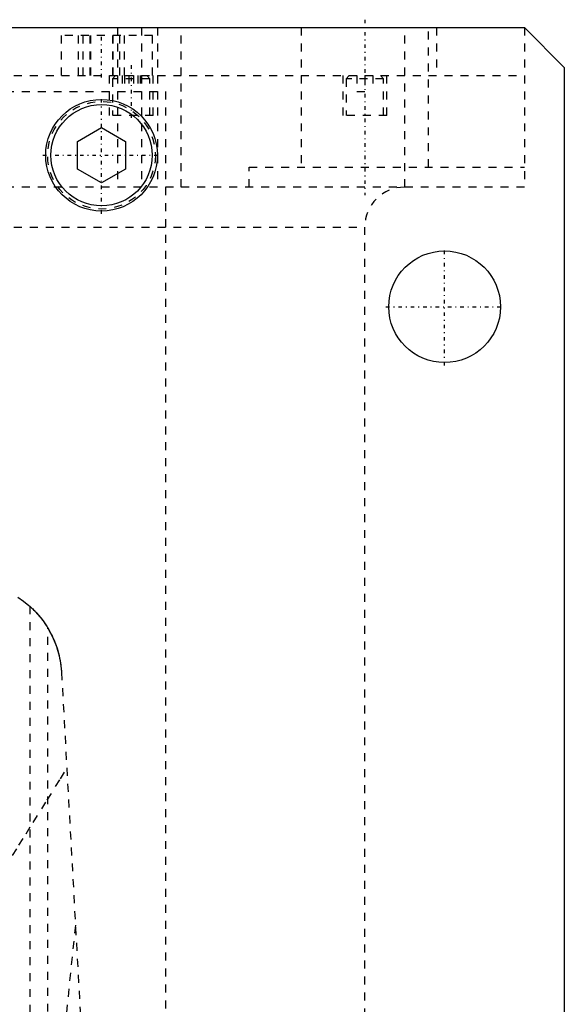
# Model space of a CAD drawing. Extents: x -125 to 125, y -82 to 428.
# Tile 12 of 12: x 57 to 125, y 266 to 389. Entities that reach past the tile are written whole.
import ezdxf

# ---------------------------------------------------------------- set-up
doc = ezdxf.new("R2010")
doc.units = 0
doc.linetypes.add('CENTER', pattern=[1.5, 0.45, -0.5, 0.05, -0.5])
doc.linetypes.add('DASHED', pattern=[2, 1, -1])
for name, color, linetype in [('AM_0', 7, 'CONTINUOUS'), ('AM_3', 7, 'DASHED'), ('AM_7', 7, 'CENTER')]:
    doc.layers.add(name, color=color, linetype=linetype)

msp = doc.modelspace()

# ---------------------------------------------------------------- linework, layer by layer
at = {"layer": 'AM_0', "color": 7, "linetype": 'CONTINUOUS'}
for p, q in [((-120, 388), (120, 388)), ((120, 388), (125, 383)), ((125, 383), (125, 53)), ((64, 373.73), (67, 375.46)), ((67, 375.46), (70, 373.73)), ((64, 370.27), (64, 373.73)), ((70, 373.73), (70, 370.27)), ((67, 368.54), (64, 370.27)), ((70, 370.27), (67, 368.54))]:
    msp.add_line(p, q, dxfattribs=at)
for centre, radius in [((67, 372), 7), ((67, 372), 6.35), ((110, 353), 7)]:
    msp.add_circle(centre, radius, dxfattribs=at)
at = {"layer": 'AM_3', "color": 6, "linetype": 'DASHED'}
for p, q in [((69, 388), (69, 368)), ((72, 388), (72, 368)), ((74, 388), (74, 368)), ((77, 368), (77, 388)), ((92, 388), (92, 370.5)), ((105, 368), (105, 388)), ((108, 370.5), (108, 388)), ((108.97, 388), (108.97, 382)), ((120, 388), (120, 368)), ((62, 382), (62, 387)), ((73.4, 387), (62, 387)), ((64.11, 382), (64.11, 387)), ((64.68, 382), (64.68, 387)), ((65.56, 382), (65.56, 387)), ((65.6, 387), (65.6, 382)), ((68.4, 382), (68.4, 387)), ((68.44, 382), (68.44, 387)), ((69.28, 382), (69.28, 387)), ((69.89, 382), (69.89, 387)), ((73.4, 382), (73.4, 387)), ((-120, 382), (120, 382)), ((67.96, 382), (67.96, 377)), ((68.76, 382), (68.36, 381.6)), ((68.36, 381.6), (68.36, 377)), ((73.06, 381.6), (68.36, 381.6)), ((69.6, 382), (69.6, 380)), ((69.89, 382), (69.89, 380)), ((70.41, 382), (70.41, 380)), ((71.01, 382), (71.01, 380)), ((71.53, 382), (71.53, 380)), ((71.83, 382), (71.83, 380)), ((73.06, 381.6), (72.66, 382)), ((73.06, 377), (73.06, 381.6)), ((73.46, 377), (73.46, 382)), ((97.25, 382), (97.25, 377)), ((98.05, 382), (97.65, 381.6)), ((97.65, 381.6), (97.65, 377)), ((102.35, 381.6), (97.65, 381.6)), ((99, 382), (99, 380)), ((100, 382), (100, 380)), ((101, 382), (101, 380)), ((102.35, 381.6), (101.95, 382)), ((102.35, 377), (102.35, 381.6)), ((102.75, 377), (102.75, 382)), ((-75, 380), (75, 380)), ((75, 380), (75, 68)), ((99, 380), (101, 380)), ((73.46, 377), (67.96, 377)), ((102.75, 377), (97.25, 377)), ((85.5, 370.5), (120, 370.5)), ((85.5, 368), (85.5, 370.5)), ((120, 368), (-120, 368)), ((-100, 363), (100, 363)), ((100, 48), (100, 363)), ((58, 315.44), (58, 116.6)), ((60.27, 116.6), (60.27, 312.71)), ((61.98, 307.16), (72.48, 116.6))]:
    msp.add_line(p, q, dxfattribs=at)
for points in [[(56.49, 316.59, 0), (57.22, 316.09, 0), (57.89, 315.54, 0), (58.52, 314.95, 0), (58.83, 314.63, 0), (59.12, 314.3, 0), (59.67, 313.61, 0), (60.17, 312.87, 0), (60.62, 312.08, 0), (61.02, 311.26, 0), (61.35, 310.4, 0), (61.49, 309.95, 0), (61.62, 309.5, 0), (61.82, 308.58, 0), (61.95, 307.64, 0), (61.98, 307.16, 0)], [(58, 315.44, 0), (58, 315.44, 0), (58.02, 315.43, 0), (58.05, 315.4, 0), (58.08, 315.37, 0), (58.11, 315.35, 0), (58.18, 315.28, 0), (58.26, 315.2, 0), (58.37, 315.1, 0), (58.49, 314.99, 0), (58.62, 314.85, 0), (58.69, 314.78, 0), (58.76, 314.7, 0), (58.91, 314.54, 0), (59.07, 314.36, 0), (59.24, 314.16, 0), (59.42, 313.93, 0), (59.61, 313.69, 0), (59.71, 313.56, 0), (59.8, 313.42, 0), (59.99, 313.14, 0), (60.18, 312.86, 0), (60.27, 312.71, 0)], [(60.27, 312.71, 0), (60.35, 312.57, 0), (60.51, 312.29, 0), (60.66, 312, 0), (60.74, 311.86, 0), (60.81, 311.71, 0), (60.95, 311.41, 0), (61.08, 311.11, 0), (61.2, 310.81, 0), (61.31, 310.51, 0), (61.42, 310.2, 0), (61.47, 310.04, 0), (61.51, 309.89, 0), (61.6, 309.57, 0), (61.68, 309.26, 0), (61.75, 308.94, 0), (61.81, 308.62, 0), (61.86, 308.3, 0), (61.89, 308.13, 0), (61.91, 307.97, 0), (61.94, 307.65, 0), (61.97, 307.32, 0), (61.98, 307.16, 0)], [(43.39, 263.06, 0), (45.23, 266.46, 0), (46.16, 268.14, 0), (47.11, 269.81, 0), (49.03, 273.09, 0), (50.95, 276.3, 0), (52.87, 279.43, 0), (54.77, 282.49, 0), (56.63, 285.46, 0), (57.54, 286.91, 0), (58.43, 288.34, 0), (60.18, 291.12, 0), (61.85, 293.79, 0), (62.65, 295.09, 0)], [(63.73, 275.44, 0), (63.09, 269.45, 0), (61.84, 256.58, 0), (60.6, 242.59, 0), (60, 235.17, 0)]]:
    msp.add_polyline3d(points, dxfattribs=at)
msp.add_circle((67, 372), 6.75, dxfattribs=at)
msp.add_arc((105, 363), 5, 90, 180, dxfattribs=at)
at = {"layer": 'AM_7', "color": 4, "linetype": 'CENTER'}
for p, q in [((100, 389), (100, 367)), ((67, 381.75), (67, 387.25)), ((70.71, 383.3), (70.71, 376.7)), ((67, 364.65), (67, 379.35)), ((59.65, 372), (74.35, 372)), ((110, 345.65), (110, 360.35)), ((102.65, 353), (117.35, 353))]:
    msp.add_line(p, q, dxfattribs=at)

doc.saveas('drawing.dxf')
